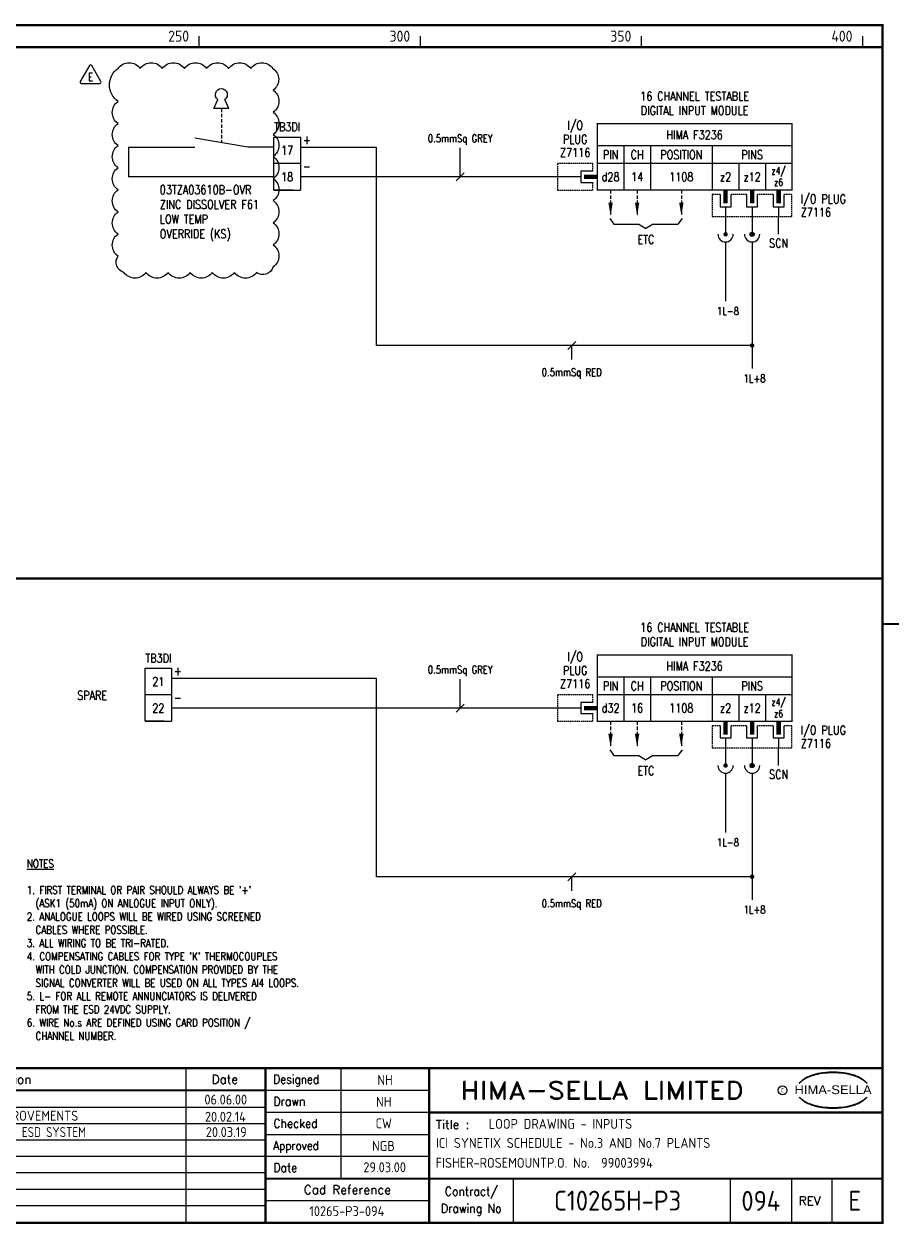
# Model space of a CAD drawing. Extents: x 14 to 408, y 0 to 275.
# Tile 2 of 2: x 210 to 408, y 0 to 272. Entities that reach past the tile are written whole.
import ezdxf
from ezdxf.enums import TextEntityAlignment as Align

# ---------------------------------------------------------------- set-up
doc = ezdxf.new("R2010")
doc.units = 0
doc.header["$LTSCALE"] = 0.25
doc.header["$MEASUREMENT"] = 0
doc.linetypes.add('HIDDEN2', pattern=[4.7625, 3.175, -1.5875])
doc.layers.get('0').update_dxf_attribs({"color": 41, "linetype": 'CONTINUOUS'})
for name, color, linetype in [('00-DRG_FRAME', 12, 'CONTINUOUS'), ('01-DRAW', 7, 'CONTINUOUS'), ('02-TEXT', 2, 'CONTINUOUS'), ('051-TEXT', 2, 'CONTINUOUS'), ('117', 7, 'CONTINUOUS'), ('DIM', 3, 'CONTINUOUS'), ('LAB', 2, 'CONTINUOUS'), ('RACK', 2, 'CONTINUOUS'), ('SLOT', 2, 'CONTINUOUS'), ('SNA', 2, 'CONTINUOUS'), ('TEXT', 2, 'CONTINUOUS'), ('TPOL', 3, 'CONTINUOUS'), ('XR_FUNCTION', 2, 'CONTINUOUS'), ('XR_MAIN', 2, 'CONTINUOUS')]:
    doc.layers.add(name, color=color, linetype=linetype)
doc.styles.add('ARIAL', font='arial.ttf', dxfattribs={"height": 2.5})
doc.styles.add('CROSSREF', font='romans.shx', dxfattribs={"width": 0.8, "height": 2})
doc.styles.add('FUNCTION', font='ROMANS.shx', dxfattribs={"width": 0.8, "height": 2.5})
doc.styles.add('ISO', font='iso.shx')
doc.styles.add('PINS', font='ROMANS.shx', dxfattribs={"width": 0.8, "height": 2.5})
doc.styles.add('RACK', font='ROMANS.shx', dxfattribs={"width": 0.8, "height": 2.5})
doc.styles.add('ROMAND', font='ROMAND')
doc.styles.add('ROMANS', font='romans.shx', dxfattribs={"width": 0.8})
doc.styles.add('SLOT', font='romans.shx', dxfattribs={"width": 0.8, "height": 2})
doc.styles.add('SYMBOL', font='ROMANS.shx', dxfattribs={"width": 0.8, "height": 20})

# ---------------------------------------------------------------- blocks, each defined once
blk = doc.blocks.new('A3-REVA')
at = {"layer": '051-TEXT', "style": 'ISO'}
for tag, p in [('DESIGNED', (292.01, 31.7)), ('A', (117.73, 27.28)), ('DES', (127.73, 27.28)), ('DRN', (137.73, 27.28)), ('CHKD', (147.73, 27.28)), ('APPD', (157.73, 27.28)), ('DATE', (256, 27.28)), ('DRAWN', (291.72, 26.77)), ('CHECKED', (291.72, 21.89)), ('APPD', (291.65, 16.79)), ('DATE', (291.92, 11.96))]:
    blk.add_attdef(tag, text='', height=2.25, dxfattribs=at).set_placement(p, align=Align.CENTER)
blk.add_attdef('DESCRIPTION', (165.03, 27.28), '', height=2.25, dxfattribs=at)
blk = doc.blocks.new('A3-REVB')
at = {"layer": '051-TEXT', "style": 'ISO'}
for tag, p in [('A', (124.85, -20.36)), ('DES', (134.85, -20.36)), ('DRN', (144.85, -20.36)), ('CHKD', (154.85, -20.36)), ('APPD', (164.85, -20.36)), ('DATE', (263.12, -20.36))]:
    blk.add_attdef(tag, text='', height=2.25, dxfattribs=at).set_placement(p, align=Align.CENTER)
blk.add_attdef('DESCRIPTION', (172.15, -20.36), '', height=2.25, dxfattribs=at)
blk = doc.blocks.new('A3-TITLE')
at = {"layer": '051-TEXT', "style": 'ISO'}
blk.add_attdef('TITLE_1', (315.46, 21.78), '', height=2.25, dxfattribs=at)
for tag, p in [('DRGNO', (376.96, 3.24)), ('REV.', (398.2, 3.24))]:
    blk.add_attdef(tag, text='', height=4.5, dxfattribs=at).set_placement(p, align=Align.CENTER)
blk = doc.blocks.new('A3-CONTRACT')
at = {"layer": '051-TEXT', "color": 41, "style": 'ISO'}
for tag, height, p in [('SCALE', 2.25, (106.71, 31.82)), ('DIMS', 2.25, (106.71, 26.8)), ('CONTRACT', 4.5, (344.94, 3.1)), ('CAD-REF', 2.25, (283.73, 1.84))]:
    blk.add_attdef(tag, text='', height=height, dxfattribs=at).set_placement(p, align=Align.CENTER)
for tag, p in [('TITLE_2', (303.86, 17.28)), ('TITLE_3', (303.79, 12.78))]:
    blk.add_attdef(tag, p, '', height=2.25, dxfattribs=at)
blk = doc.blocks.new('F3236-14')
for p, q in [((44, 7), (0, 7)), ((6, 7), (6, -3)), ((12, 7), (12, -3)), ((26, 7), (26, -3)), ((44, 3), (0, 3)), ((32, 3), (32, -3)), ((38, 3), (38, -3)), ((-3.75, 0), (-9, 0)), ((-3.75, 1.25), (-3.75, -1.25)), ((-1, 1.25), (-3.75, 1.25)), ((-3.75, -1.25), (-1, -1.25)), ((27.75, -4), (27.75, -6.75)), ((30.25, -6.75), (30.25, -4)), ((33.75, -4), (33.75, -6.75)), ((36.25, -6.75), (36.25, -4)), ((39.75, -4), (39.75, -6.75)), ((42.25, -6.75), (42.25, -4)), ((27.75, -6.75), (30.25, -6.75)), ((29, -6.75), (29, -9)), ((33.75, -6.75), (36.25, -6.75)), ((35, -6.75), (35, -9)), ((39.75, -6.75), (42.25, -6.75)), ((41, -6.75), (41, -9)), ((41, -13), (41, -9))]:
    blk.add_line(p, q)
at = {"const_width": 0.3}
blk.add_lwpolyline([(44, 12), (0, 12), (0, -3), (44, -3)], close=True, dxfattribs=at)
at = {"color": 3, "linetype": 'HIDDEN2', "ltscale": 0.4}
for points in [[(-1, 1.25), (-1, 3), (-9, 3), (-9, -3), (-1, -3), (-1, -1.25)], [(27.75, -4), (26, -4), (26, -9), (44, -9), (44, -4), (42.25, -4)], [(33.75, -4), (30.25, -4)], [(39.75, -4), (36.25, -4)]]:
    blk.add_lwpolyline(points, dxfattribs=at)
blk.add_lwpolyline([(-3, 0, 1, 1, 0), (0, 0, 0.5, 0.5, 0)], format="xyseb")
at = {"const_width": 1}
for points in [[(29, -6), (29, -3)], [(35, -6), (35, -3)], [(41, -6), (41, -3)]]:
    blk.add_lwpolyline(points, dxfattribs=at)
at = {"layer": 'LAB', "style": 'PINS', "width": 0.8, "flags": 1}
blk.add_attdef('LAB1', text='', height=1.5, dxfattribs=at).set_placement((48, 2.5), align=Align.MIDDLE_LEFT)
at = {"layer": 'RACK', "style": 'RACK', "width": 0.8}
blk.add_attdef('SLOT', text='', height=2, dxfattribs=at).set_placement((19, 0), align=Align.MIDDLE)
at = {"layer": 'SLOT', "style": 'SLOT', "width": 0.8}
blk.add_attdef('ADD1', text='', height=2, dxfattribs=at).set_placement((9, 0), align=Align.MIDDLE)
at = {"layer": 'SNA', "style": 'SYMBOL', "width": 0.8, "flags": 1}
blk.add_attdef('SNA', (48, 8), '', height=1.5, dxfattribs=at)
at = {"layer": 'TEXT', "style": 'ROMANS', "width": 0.8}
for s, p in [('16 CHANNEL TESTABLE', (22, 17.25)), ('DIGITAL INPUT MODULE', (22, 14))]:
    blk.add_text(s, height=2, dxfattribs=at).set_placement(p, align=Align.CENTER)
for s, height, p in [('I/O', 2, (-5, 11.5)), ('PLUG', 2, (-5, 8.5)), ('HIMA F3236', 2, (22, 9.5)), ('Z7116', 2, (-5, 5.5)), ('PIN', 2, (3, 5)), ('CH', 2, (9, 5)), ('POSITION', 2, (19, 5)), ('PINS', 2, (35, 5)), ('d28', 2, (3, 0)), ('z2', 2, (29, 0)), ('z12', 2, (35, 0)), ('z4/', 1.6, (41, 1.25)), ('z6', 1.6, (41, -1.25)), ('SCN', 2, (41, -15))]:
    blk.add_text(s, height=height, dxfattribs=at).set_placement(p, align=Align.MIDDLE)
for s, p in [('I/O PLUG', (46, -5)), ('Z7116', (46, -8))]:
    blk.add_text(s, height=2, dxfattribs=at).set_placement(p, align=Align.MIDDLE_LEFT)
at = {"layer": 'TPOL', "style": 'PINS', "width": 0.8, "flags": 1}
blk.add_attdef('CN2', text='', height=1, dxfattribs=at).set_placement((-9, 0), align=Align.MIDDLE_LEFT)
at = {"layer": 'TPOL', "color": 2, "style": 'PINS', "width": 0.8}
blk.add_attdef('CN1', text='', height=2, dxfattribs=at).set_placement((3, 0), align=Align.MIDDLE)
at = {"layer": 'TPOL', "style": 'PINS', "width": 0.8, "flags": 1}
for tag, p in [('CN3', (29, -9)), ('CN4', (35, -9))]:
    blk.add_attdef(tag, text='', height=1, dxfattribs=at).set_placement(p, align=Align.BOTTOM_CENTER)
at = {"layer": 'XR_FUNCTION', "style": 'FUNCTION', "width": 0.8, "flags": 1}
blk.add_attdef('XR_FUNCTION', (48, 10), '', height=1.5, dxfattribs=at)
at = {"layer": 'XR_MAIN', "style": 'CROSSREF', "width": 0.8, "flags": 1}
blk.add_attdef('XR_MAIN', (48, 4), '', height=1.5, dxfattribs=at)
blk = doc.blocks.new('F3236-16')
for p, q in [((44, 7), (0, 7)), ((6, 7), (6, -3)), ((12, 7), (12, -3)), ((26, 7), (26, -3)), ((44, 3), (0, 3)), ((32, 3), (32, -3)), ((38, 3), (38, -3)), ((-3.75, 0), (-9, 0)), ((-3.75, 1.25), (-3.75, -1.25)), ((-1, 1.25), (-3.75, 1.25)), ((-3.75, -1.25), (-1, -1.25)), ((27.75, -4), (27.75, -6.75)), ((30.25, -6.75), (30.25, -4)), ((33.75, -4), (33.75, -6.75)), ((36.25, -6.75), (36.25, -4)), ((39.75, -4), (39.75, -6.75)), ((42.25, -6.75), (42.25, -4)), ((27.75, -6.75), (30.25, -6.75)), ((29, -6.75), (29, -9)), ((33.75, -6.75), (36.25, -6.75)), ((35, -6.75), (35, -9)), ((39.75, -6.75), (42.25, -6.75)), ((41, -6.75), (41, -9)), ((41, -13), (41, -9))]:
    blk.add_line(p, q)
at = {"const_width": 0.3}
blk.add_lwpolyline([(44, 12), (0, 12), (0, -3), (44, -3)], close=True, dxfattribs=at)
at = {"color": 3, "linetype": 'HIDDEN2', "ltscale": 0.4}
for points in [[(-1, 1.25), (-1, 3), (-9, 3), (-9, -3), (-1, -3), (-1, -1.25)], [(27.75, -4), (26, -4), (26, -9), (44, -9), (44, -4), (42.25, -4)], [(33.75, -4), (30.25, -4)], [(39.75, -4), (36.25, -4)]]:
    blk.add_lwpolyline(points, dxfattribs=at)
blk.add_lwpolyline([(-3, 0, 1, 1, 0), (0, 0, 0.5, 0.5, 0)], format="xyseb")
at = {"const_width": 1}
for points in [[(29, -6), (29, -3)], [(35, -6), (35, -3)], [(41, -6), (41, -3)]]:
    blk.add_lwpolyline(points, dxfattribs=at)
at = {"layer": 'LAB', "style": 'PINS', "width": 0.8, "flags": 1}
blk.add_attdef('LAB1', text='', height=1.5, dxfattribs=at).set_placement((48, 2.5), align=Align.MIDDLE_LEFT)
at = {"layer": 'RACK', "style": 'RACK', "width": 0.8}
blk.add_attdef('SLOT', text='', height=2, dxfattribs=at).set_placement((19, 0), align=Align.MIDDLE)
at = {"layer": 'SLOT', "style": 'SLOT', "width": 0.8}
blk.add_attdef('ADD1', text='', height=2, dxfattribs=at).set_placement((9, 0), align=Align.MIDDLE)
at = {"layer": 'SNA', "style": 'SYMBOL', "width": 0.8, "flags": 1}
blk.add_attdef('SNA', (48, 8), '', height=1.5, dxfattribs=at)
at = {"layer": 'TEXT', "style": 'ROMANS', "width": 0.8}
for s, p in [('16 CHANNEL TESTABLE', (22, 17.25)), ('DIGITAL INPUT MODULE', (22, 14))]:
    blk.add_text(s, height=2, dxfattribs=at).set_placement(p, align=Align.CENTER)
for s, height, p in [('I/O', 2, (-5, 11.5)), ('PLUG', 2, (-5, 8.5)), ('HIMA F3236', 2, (22, 9.5)), ('Z7116', 2, (-5, 5.5)), ('PIN', 2, (3, 5)), ('CH', 2, (9, 5)), ('POSITION', 2, (19, 5)), ('PINS', 2, (35, 5)), ('d32', 2, (3, 0)), ('z2', 2, (29, 0)), ('z12', 2, (35, 0)), ('z4/', 1.6, (41, 1.25)), ('z6', 1.6, (41, -1.25)), ('SCN', 2, (41, -15))]:
    blk.add_text(s, height=height, dxfattribs=at).set_placement(p, align=Align.MIDDLE)
for s, p in [('I/O PLUG', (46, -5)), ('Z7116', (46, -8))]:
    blk.add_text(s, height=2, dxfattribs=at).set_placement(p, align=Align.MIDDLE_LEFT)
at = {"layer": 'TPOL', "style": 'PINS', "width": 0.8, "flags": 1}
blk.add_attdef('CN2', text='', height=1, dxfattribs=at).set_placement((-9, 0), align=Align.MIDDLE_LEFT)
at = {"layer": 'TPOL', "color": 2, "style": 'PINS', "width": 0.8}
blk.add_attdef('CN1', text='', height=2, dxfattribs=at).set_placement((3, 0), align=Align.MIDDLE)
at = {"layer": 'TPOL', "style": 'PINS', "width": 0.8, "flags": 1}
for tag, p in [('CN3', (29, -9)), ('CN4', (35, -9))]:
    blk.add_attdef(tag, text='', height=1, dxfattribs=at).set_placement(p, align=Align.BOTTOM_CENTER)
at = {"layer": 'XR_FUNCTION', "style": 'FUNCTION', "width": 0.8, "flags": 1}
blk.add_attdef('XR_FUNCTION', (48, 10), '', height=1.5, dxfattribs=at)
at = {"layer": 'XR_MAIN', "style": 'CROSSREF', "width": 0.8, "flags": 1}
blk.add_attdef('XR_MAIN', (48, 4), '', height=1.5, dxfattribs=at)
blk = doc.blocks.new('TRI-E')
at = {"layer": '01-DRAW'}
blk.add_lwpolyline([(-0.26, 2.55), (-2.34, -1.05, 0.57735), (-2.08, -1.5), (2.08, -1.5, 0.57735), (2.34, -1.05), (0.26, 2.55, 0.57735)], format="xyb", close=True, dxfattribs=at)
at = {"layer": '02-TEXT', "color": 2, "style": 'ROMANS', "width": 0.8}
blk.add_text('E', height=1.8, dxfattribs=at).set_placement((0, 0), align=Align.MIDDLE)
blk = doc.blocks.new('KEY')
at = {"layer": '01-DRAW'}
for p, q in [((-0.375, -0.5), (-0.183, -0.038)), ((-0.375, -0.5), (0.375, -0.5)), ((0.375, -0.5), (0.183, -0.038))]:
    blk.add_line(p, q, dxfattribs=at)
blk.add_arc((0, 0.2), 0.3, 307.47703, 232.52297, dxfattribs=at)

msp = doc.modelspace()

# ---------------------------------------------------------------- linework, layer by layer
at = {"layer": '00-DRG_FRAME'}
for p, q in [((250, 266.5), (250, 269)), ((300, 266.5), (300, 269)), ((350, 266.5), (350, 269)), ((400, 266.5), (400, 269)), ((247, 35.5), (247, 0.5)), ((282, 35.5), (282, 10.5)), ((265, 30.5), (302, 30.5)), ((265, 26.59), (112.7, 26.59)), ((302, 25.5), (265, 25.5)), ((265, 22.89), (112.7, 22.89)), ((265, 19.19), (112.7, 19.19)), ((265, 20.5), (302, 20.5)), ((265, 15.49), (112.7, 15.49)), ((302, 15.5), (265, 15.5)), ((265, 11.79), (112.7, 11.79)), ((321, 10.5), (321, 0.5)), ((370, 10.5), (370, 0.5)), ((384, 0.5), (384, 10.5)), ((393, 10.5), (393, 0.5)), ((265, 8.09), (112.7, 8.09)), ((302, 5.5), (265, 5.5)), ((265, 4.39), (112.7, 4.39))]:
    msp.add_line(p, q, dxfattribs=at)
at = {"layer": '00-DRG_FRAME', "const_width": 0.5}
msp.add_lwpolyline([(14.5, 0.5), (404.5, 0.5), (404.5, 271.5), (14.5, 271.5)], close=True, dxfattribs=at)
for points in [[(14.5, 266.5), (404.5, 266.5)], [(14.5, 146.31), (404.5, 146.31)], [(404.5, 136), (408.18, 136)], [(404.5, 35.5), (14.5, 35.5)], [(265, 35.5), (265, 0.5)], [(302, 0.5), (302, 35.5)], [(265, 30.5), (72.5, 30.5)], [(404.5, 25.5), (302, 25.5)], [(265, 10.5), (404.5, 10.5)]]:
    msp.add_lwpolyline(points, dxfattribs=at)
at = {"layer": '00-DRG_FRAME', "color": 3}
msp.add_circle((381.88, 30.5), 1, dxfattribs=at)
for centre, radius, start, end in [((390.6, 26.83), 7.24, 106.0532, 133.5024), ((390.11, 28.1), 5.98, 122.244, 131.6154), ((389.75, 28.78), 5.21, 111.8206, 122.8668), ((391.78, 24.7), 9.76, 107.5931, 113.9452), ((393.1, 18.5), 15.94, 89.2698, 106.3911), ((392.1, 23.52), 10.99, 96.0146, 107.3203), ((393.29, 16.31), 18.28, 92.8917, 97.3734), ((393.24, 18.86), 15.73, 89.7805, 93.1738), ((393.36, 18.86), 15.73, 86.8262, 90.2195), ((393.51, 18.5), 15.94, 73.6089, 90.7302), ((393.31, 16.31), 18.28, 82.6266, 87.1083), ((394.51, 23.52), 10.99, 72.6797, 83.9854), ((394.83, 24.7), 9.76, 66.0548, 72.4069), ((396, 26.83), 7.24, 46.4976, 73.9468), ((396.85, 28.78), 5.21, 57.1332, 68.1794), ((396.49, 28.1), 5.98, 48.3846, 57.756), ((390.88, 27.01), 7.3, 130.419, 136.057), ((395.73, 27.01), 7.3, 43.943, 49.581), ((390.88, 34.04), 7.3, 223.943, 229.581), ((390.6, 34.23), 7.24, 226.4976, 253.9468), ((390.11, 32.96), 5.98, 228.3846, 237.756), ((389.75, 32.28), 5.21, 237.1332, 248.1794), ((391.78, 36.36), 9.76, 246.0548, 252.4069), ((393.1, 42.56), 15.94, 253.6089, 270.7302), ((393.51, 42.56), 15.94, 269.2698, 286.3911), ((394.83, 36.36), 9.76, 287.5931, 293.9452), ((396, 34.23), 7.24, 286.0532, 313.5024), ((396.85, 32.28), 5.21, 291.8206, 302.8668), ((396.49, 32.96), 5.98, 302.244, 311.6154), ((395.73, 34.04), 7.3, 310.419, 316.057), ((392.1, 37.54), 10.99, 252.6797, 263.9854), ((393.29, 44.75), 18.28, 262.6266, 267.1083), ((393.24, 42.19), 15.73, 266.8262, 270.2195), ((393.36, 42.19), 15.73, 269.7805, 273.1738), ((393.31, 44.75), 18.28, 272.8917, 277.3734), ((394.51, 37.54), 10.99, 276.0146, 287.3203)]:
    msp.add_arc(centre, radius, start, end, dxfattribs=at)
at = {"layer": '01-DRAW', "linetype": 'HIDDEN2'}
for p, q in [((255, 252.62), (255, 244.92)), ((343, 234.17), (343, 228.34)), ((349, 234.17), (349, 228.34)), ((359, 234.17), (359, 228.34)), ((343, 113.98), (343, 108.15)), ((349, 113.98), (349, 108.15)), ((359, 113.98), (359, 108.15))]:
    msp.add_line(p, q, dxfattribs=at)
at = {"layer": '01-DRAW'}
for p, q in [((266.87, 246.17), (272.87, 246.17)), ((266.87, 240.17), (266.87, 246.17)), ((272.87, 246.17), (272.87, 240.17)), ((234, 243.92), (249, 243.92)), ((234, 243.92), (234, 237.17)), ((266.87, 243.92), (261, 243.92)), ((272.87, 243.92), (290, 243.92)), ((290, 243.92), (290, 199.01)), ((266.87, 234.17), (266.87, 240.17)), ((272.87, 240.17), (266.87, 240.17)), ((272.87, 240.17), (272.87, 234.17)), ((266.87, 237.17), (234, 237.17)), ((331, 237.17), (272.87, 237.17)), ((271.19, 234.17), (266.87, 234.17)), ((266.87, 234.17), (272.87, 234.17)), ((369, 228.17), (369, 224.17)), ((375, 228.17), (375, 224.17)), ((375, 228.17), (375, 224.17)), ((342.8, 227.73), (343.77, 226.43)), ((343.77, 226.43), (349.38, 226.43)), ((349.38, 226.43), (351, 225.46)), ((352.62, 226.43), (351, 225.46)), ((352.62, 226.43), (358.23, 226.43)), ((359.2, 227.73), (358.23, 226.43)), ((369, 222.44), (369, 209.04)), ((375, 222.44), (375, 193.79)), ((375, 222.44), (375, 193.79)), ((375, 199.01), (290, 199.01)), ((237.75, 125.98), (243.75, 125.98)), ((237.75, 119.98), (237.75, 125.98)), ((243.75, 125.98), (243.75, 119.98)), ((243.75, 123.73), (290, 123.73)), ((290, 123.73), (290, 78.82)), ((237.75, 113.98), (237.75, 119.98)), ((243.75, 119.98), (237.75, 119.98)), ((243.75, 119.98), (243.75, 113.98)), ((331, 116.98), (243.75, 116.98)), ((242.07, 113.98), (237.75, 113.98)), ((237.75, 113.98), (243.75, 113.98)), ((342.8, 107.53), (343.77, 106.24)), ((343.77, 106.24), (349.38, 106.24)), ((349.38, 106.24), (351, 105.26)), ((352.62, 106.24), (351, 105.26)), ((352.62, 106.24), (358.23, 106.24)), ((359.2, 107.53), (358.23, 106.24)), ((369, 107.98), (369, 103.98)), ((375, 107.98), (375, 103.98)), ((375, 107.98), (375, 103.98)), ((369, 102.25), (369, 88.85)), ((375, 102.25), (375, 73.59)), ((375, 102.25), (375, 73.59)), ((375, 78.82), (290, 78.82))]:
    msp.add_line(p, q, dxfattribs=at)
at = {"layer": '01-DRAW', "color": 6}
msp.add_lwpolyline([(231.65, 261.7, -0.520567), (236.65, 261.7, -0.520567), (241.65, 261.7, -0.520567), (246.65, 261.7, -0.520567), (251.65, 261.7, -0.520567), (256.65, 261.7, -0.520567), (261.65, 261.7, -0.520567), (266.65, 261.7, -0.520567), (266.73, 256.78, -0.520567), (266.73, 251.78, -0.520567), (266.73, 246.78, -0.520567), (266.73, 241.78, -0.520567), (266.73, 236.78, -0.520567), (266.73, 231.78, -0.520567), (266.73, 226.78, -0.520567), (266.73, 221.78, -0.520567), (266.73, 216.78, -0.520567), (262.96, 215.55, -0.520567), (257.96, 215.55, -0.520567), (252.96, 215.55, -0.520567), (247.96, 215.55, -0.520567), (242.96, 215.55, -0.520567), (237.96, 215.55, -0.520567), (232.96, 215.55, -0.520567), (231.65, 219.23, -0.520567), (231.65, 224.23, -0.520567), (231.65, 229.23, -0.520567), (231.65, 234.23, -0.520567), (231.65, 239.23, -0.520567), (231.65, 244.23, -0.520567), (231.65, 249.23, -0.520567), (231.65, 254.23, -0.520567)], format="xyb", close=True, dxfattribs=at)
at = {"layer": '01-DRAW', "const_width": 0.5}
for points in [[(368.75, 224.17, 1), (369.25, 224.17, 1)], [(374.75, 224.17, 1), (375.25, 224.17, 1)], [(374.75, 199.01, 1), (375.25, 199.01, 1)], [(368.75, 103.98, 1), (369.25, 103.98, 1)], [(374.75, 103.98, 1), (375.25, 103.98, 1)], [(374.75, 78.82, 1), (375.25, 78.82, 1)]]:
    msp.add_lwpolyline(points, format="xyb", close=True, dxfattribs=at)
at = {"layer": '01-DRAW'}
for centre, radius in [((375, 224.17), 0.475), ((375, 224.17), 0.389), ((375, 224.17), 0.302), ((375, 224.17), 0.216), ((375, 224.17), 0.13), ((375, 224.17), 0.0432), ((375, 103.98), 0.475), ((375, 103.98), 0.389), ((375, 103.98), 0.302), ((375, 103.98), 0.216), ((375, 103.98), 0.13), ((375, 103.98), 0.0432)]:
    msp.add_circle(centre, radius, dxfattribs=at)
for centre in [(369, 224.17), (375, 224.17), (375, 224.17), (369, 103.98), (375, 103.98), (375, 103.98)]:
    msp.add_arc(centre, 1.73, 180, 0, dxfattribs=at)
for points in [[(343.5, 231.36), (342.5, 231.36), (343, 228.34)], [(349.5, 231.36), (348.5, 231.36), (349, 228.34)], [(359.5, 231.36), (358.5, 231.36), (359, 228.34)], [(343.5, 111.17), (342.5, 111.17), (343, 108.15)], [(349.5, 111.17), (348.5, 111.17), (349, 108.15)], [(359.5, 111.17), (358.5, 111.17), (359, 108.15)]]:
    msp.add_solid(points, dxfattribs=at)
at = {"layer": '117'}
msp.add_line((261, 243.92), (249, 245.92), dxfattribs=at)
at = {"layer": 'DIM'}
for p, q in [((309, 237.17), (309, 243.72)), ((308.1, 236.27), (309.9, 238.07)), ((333.31, 198.11), (335.11, 199.91)), ((334.21, 195.83), (334.21, 199.01)), ((309, 116.98), (309, 123.52)), ((308.1, 116.08), (309.9, 117.88)), ((333.31, 77.92), (335.11, 79.72)), ((334.21, 75.64), (334.21, 78.82))]:
    msp.add_line(p, q, dxfattribs=at)

# ---------------------------------------------------------------- block references
at = {"layer": '00-DRG_FRAME'}
for name, p, values in [('A3-CONTRACT', (-0.35, 0.19), {'TITLE_2': 'ICI SYNETIX SCHEDULE - No.3 AND No.7 PLANTS', 'TITLE_3': 'FISHER-ROSEMOUNTP.O. No.  99003994', 'CAD-REF': '10265-P3-094', 'CONTRACT': 'C10265H-P3', 'SCALE': 'N/A', 'DIMS': 'N/A'}), ('A3-TITLE', (0, 0), {'TITLE_1': 'LOOP DRAWING - INPUTS', 'DRGNO': '094', 'REV.': 'E'})]:
    msp.add_blockref(name, p, dxfattribs=at).add_auto_attribs(values)
ref = msp.add_blockref('A3-REVA', (0, 0), dxfattribs=at)
ref.add_attrib('A', 'C', dxfattribs={"layer": '051-TEXT', "height": 2.25, "style": 'ISO'}).set_placement((117.73, 27.28), align=Align.CENTER)
ref.add_attrib('DES', 'NH', dxfattribs={"layer": '051-TEXT', "height": 2.25, "style": 'ISO'}).set_placement((127.73, 27.28), align=Align.CENTER)
ref.add_attrib('DRN', 'NH', dxfattribs={"layer": '051-TEXT', "height": 2.25, "style": 'ISO'}).set_placement((137.73, 27.28), align=Align.CENTER)
ref.add_attrib('CHKD', 'CW', dxfattribs={"layer": '051-TEXT', "height": 2.25, "style": 'ISO'}).set_placement((147.73, 27.28), align=Align.CENTER)
ref.add_attrib('APPD', 'NGB', dxfattribs={"layer": '051-TEXT', "height": 2.25, "style": 'ISO'}).set_placement((157.73, 27.28), align=Align.CENTER)
ref.add_attrib('DESCRIPTION', 'AS BUILT.', (165.03, 27.28), dxfattribs={"layer": '051-TEXT', "height": 2.25, "style": 'ISO'})
ref.add_attrib('DATE', '06.06.00', dxfattribs={"layer": '051-TEXT', "height": 2.25, "style": 'ISO'}).set_placement((256, 27.28), align=Align.CENTER)
ref.add_attrib('DESIGNED', 'NH', dxfattribs={"layer": '051-TEXT', "height": 2.25, "style": 'ISO'}).set_placement((292.01, 31.7), align=Align.CENTER)
ref.add_attrib('DRAWN', 'NH', dxfattribs={"layer": '051-TEXT', "height": 2.25, "style": 'ISO'}).set_placement((291.72, 26.77), align=Align.CENTER)
ref.add_attrib('CHECKED', 'CW', dxfattribs={"layer": '051-TEXT', "height": 2.25, "style": 'ISO'}).set_placement((291.72, 21.89), align=Align.CENTER)
ref.add_attrib('APPD', 'NGB', dxfattribs={"layer": '051-TEXT', "height": 2.25, "style": 'ISO'}).set_placement((291.65, 16.79), align=Align.CENTER)
ref.add_attrib('DATE', '29.03.00', dxfattribs={"layer": '051-TEXT', "height": 2.25, "style": 'ISO'}).set_placement((291.92, 11.96), align=Align.CENTER)
ref = msp.add_blockref('A3-REVB', (-7, 43.98), dxfattribs=at)
ref.add_attrib('A', 'D', dxfattribs={"layer": '051-TEXT', "height": 2.25, "style": 'ISO'}).set_placement((117.85, 23.62), align=Align.CENTER)
ref.add_attrib('DES', 'DP', dxfattribs={"layer": '051-TEXT', "height": 2.25, "style": 'ISO'}).set_placement((127.85, 23.62), align=Align.CENTER)
ref.add_attrib('DRN', 'WJB', dxfattribs={"layer": '051-TEXT', "height": 2.25, "style": 'ISO'}).set_placement((137.85, 23.62), align=Align.CENTER)
ref.add_attrib('CHKD', 'PB', dxfattribs={"layer": '051-TEXT', "height": 2.25, "style": 'ISO'}).set_placement((147.85, 23.62), align=Align.CENTER)
ref.add_attrib('APPD', 'CT', dxfattribs={"layer": '051-TEXT', "height": 2.25, "style": 'ISO'}).set_placement((157.85, 23.62), align=Align.CENTER)
ref.add_attrib('DESCRIPTION', 'ZINC DISSOLVER PHR & MMN IMPROVEMENTS', (165.15, 23.62), dxfattribs={"layer": '051-TEXT', "height": 2.25, "style": 'ISO'})
ref.add_attrib('DATE', '20.02.14', dxfattribs={"layer": '051-TEXT', "height": 2.25, "style": 'ISO'}).set_placement((255.91, 23.39), align=Align.CENTER)
ref = msp.add_blockref('A3-REVB', (-7, 40.28), dxfattribs=at)
ref.add_attrib('A', 'E', dxfattribs={"layer": '051-TEXT', "height": 2.25, "style": 'ISO'}).set_placement((117.85, 19.92), align=Align.CENTER)
ref.add_attrib('APPD', 'MDI', dxfattribs={"layer": '051-TEXT', "height": 2.25, "style": 'ISO'}).set_placement((157.85, 19.92), align=Align.CENTER)
ref.add_attrib('DESCRIPTION', 'PROJECT ARPG-80 MODS TO 3 PLANT ESD SYSTEM', (165.15, 19.92), dxfattribs={"layer": '051-TEXT', "height": 2.25, "style": 'ISO', "width": 0.9})
ref.add_attrib('DATE', '20.03.19', dxfattribs={"layer": '051-TEXT', "height": 2.25, "style": 'ISO'}).set_placement((256.12, 19.92), align=Align.CENTER)
at = {"layer": '01-DRAW', "color": 0}
msp.add_blockref('TRI-E', (225.43, 259.79), dxfattribs=at)
at = {"layer": '01-DRAW'}
for name, p, values in [('F3236-14', (340, 237.17), {'CN1': 'd28', 'SLOT': '1108', 'ADD1': '14'}), ('F3236-16', (340, 116.98), {'CN1': 'd32', 'SLOT': '1108', 'ADD1': '16'})]:
    msp.add_blockref(name, p, dxfattribs=at).add_auto_attribs(values)
at = {"layer": '117', "xscale": -4.5, "yscale": 4.5, "zscale": 4.5}
msp.add_blockref('KEY', (255, 254.87), dxfattribs=at)

# ---------------------------------------------------------------- texts
at = {"layer": '00-DRG_FRAME', "style": 'ISO'}
for s, p in [('250', (247.69, 267.75)), ('300', (297.69, 267.75)), ('350', (347.69, 267.75)), ('400', (397.69, 267.75))]:
    msp.add_text(s, height=2.5, dxfattribs=at).set_placement(p, align=Align.RIGHT)
at = {"layer": '00-DRG_FRAME', "color": 4, "style": 'ROMAND'}
for s, p in [('Description', (204.69, 32)), ('Date', (255.79, 32))]:
    msp.add_text(s, height=2, dxfattribs=at).set_placement(p, align=Align.CENTER)
for s, width, p in [('Designed', 0.87, (266.75, 32)), ('Drawn', 0.9, (266.75, 27)), ('Checked', 0.9, (266.75, 22)), ('Approved', 0.85, (266.75, 17)), ('Date', 0.9, (266.75, 12))]:
    msp.add_text(s, height=2, dxfattribs=dict(at, width=width)).set_placement(p)
at = {"layer": '00-DRG_FRAME', "style": 'ROMAND', "width": 1.15}
msp.add_text('HIMA-SELLA LIMITED', height=4, dxfattribs=at).set_placement((341.1, 30.5), align=Align.MIDDLE)
at = {"layer": '00-DRG_FRAME', "color": 3, "style": 'ISO', "width": 0.9}
msp.add_text('C', height=1, dxfattribs=at).set_placement((381.84, 30), align=Align.CENTER)
at = {"layer": '00-DRG_FRAME', "style": 'ARIAL', "width": 1.05}
msp.add_text('HIMA-SELLA', height=2, dxfattribs=at).set_placement((393.3, 29.63), align=Align.CENTER)
at = {"layer": '00-DRG_FRAME', "color": 4, "style": 'ROMAND'}
msp.add_text('Title :', height=2, dxfattribs=at).set_placement((303.5, 21.75))
for s, p in [('Cad Reference', (283.5, 8)), ('REV', (388, 5.5))]:
    msp.add_text(s, height=2, dxfattribs=at).set_placement(p, align=Align.MIDDLE)
at = {"layer": '00-DRG_FRAME', "color": 4, "style": 'ROMAND', "width": 0.9}
for s, p in [('Contract/', (311.5, 7.5)), ('Drawing No', (311.5, 3.5))]:
    msp.add_text(s, height=2, dxfattribs=at).set_placement(p, align=Align.MIDDLE)
at = {"layer": '01-DRAW', "style": 'ROMANS', "width": 0.8}
for s, p in [('+', (275.2, 244.57)), ('-', (275.2, 238.57)), ('+', (246.07, 124.38)), ('-', (246.07, 118.38))]:
    msp.add_text(s, height=2, dxfattribs=at).set_placement(p, align=Align.RIGHT)
at = {"layer": '01-DRAW', "color": 2, "style": 'ROMANS', "width": 0.8}
for p in [(351, 222), (351, 101.81)]:
    msp.add_text('ETC', height=2, dxfattribs=at).set_placement(p, align=Align.CENTER)
at = {"layer": '01-DRAW', "style": 'ROMANS', "width": 0.8}
for s, p in [('1L-8', (367.06, 205.93)), ('1L+8', (373.06, 190.67)), ('1L-8', (367.06, 85.74)), ('1L+8', (373.06, 70.48))]:
    msp.add_text(s, height=1.75, dxfattribs=at).set_placement(p)
at = {"layer": '01-DRAW', "char_height": 2, "attachment_point": 5, "style": 'ROMANS'}
for s, insert in [('17', (269.87, 243.17)), ('18', (269.87, 237.17)), ('21', (240.75, 122.98)), ('22', (240.75, 116.98))]:
    msp.add_mtext_dynamic_manual_height_columns(s, width=6, gutter_width=12.5, heights=[5.95], dxfattribs=dict(at, insert=insert))
at = {"layer": '01-DRAW', "insert": (211.02, 82.71), "char_height": 1.8, "width": 80.9791, "attachment_point": 1, "style": 'ROMANS'}
msp.add_mtext("{\\LNOTES\\P\\P}1. FIRST TERMINAL OR PAIR SHOULD ALWAYS BE '+'\\P  (ASK1 (50mA) ON ANLOGUE INPUT ONLY).\\P2. ANALOGUE LOOPS WILL BE WIRED USING SCREENED\\P  CABLES WHERE POSSIBLE.\\P3. ALL WIRING TO BE TRI-RATED.\\P4. COMPENSATING CABLES FOR TYPE 'K' THERMOCOUPLES \\P  WITH COLD JUNCTION. COMPENSATION PROVIDED BY THE\\P  SIGNAL CONVERTER WILL BE USED ON ALL TYPES AI4 LOOPS.\\P5. L- FOR ALL REMOTE ANNUNCIATORS IS DELIVERED \\P  FROM THE ESD 24VDC SUPPLY.\\P6. WIRE No.s ARE DEFINED USING CARD POSITION /\\P  CHANNEL NUMBER.          ", dxfattribs=at)
at = {"layer": '051-TEXT', "style": 'ROMANS', "width": 0.8}
for p in [(269.87, 247.47), (240.75, 127.28)]:
    msp.add_text('TB3DI', height=2, dxfattribs=at).set_placement(p, align=Align.CENTER)
at = {"layer": 'DIM', "style": 'ROMANS', "width": 0.8}
for s, p in [('0.5mmSq GREY', (309, 244.98)), ('0.5mmSq RED', (334.21, 192.09)), ('0.5mmSq GREY', (309, 124.79)), ('0.5mmSq RED', (334.21, 71.9))]:
    msp.add_text(s, height=1.75, dxfattribs=at).set_placement(p, align=Align.CENTER)
at = {"layer": 'TEXT', "char_height": 2, "attachment_point": 1, "style": 'ROMANS'}
for s, insert, width in [('03TZA03610B-OVR\\PZINC DISSOLVER F61\\PLOW TEMP\\POVERRIDE (KS)', (241.08, 235.26), 31), ('SPARE', (222.4, 120.86), 47.7416)]:
    msp.add_mtext(s, dxfattribs=dict(at, insert=insert, width=width))

doc.saveas('drawing.dxf')
